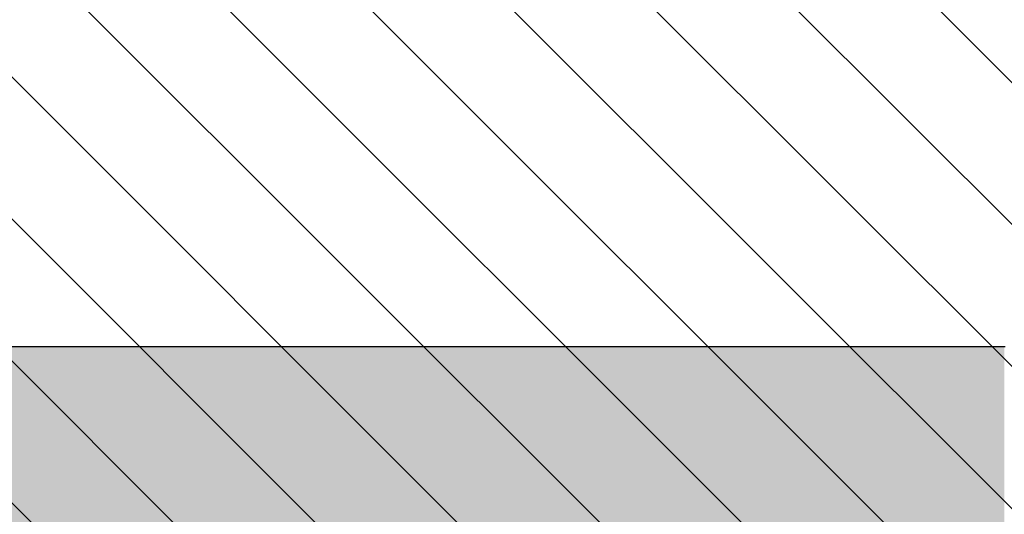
# Model space of a CAD drawing. Header units: millimetres. Extents: x -40276 to 214973, y -147941 to 35228.
# Tile 11 of 256: x -19733 to -18851, y 575 to 1018. Entities that reach past the tile are written whole.
import ezdxf

# ---------------------------------------------------------------- set-up
doc = ezdxf.new("R2010")
doc.units = ezdxf.units.MM
doc.header["$MEASUREMENT"] = 0
for name, color, linetype in [('1._POHLED ZÁPADNÍ_2_0_plochy', 7, 'Continuous'), ('1._POHLED ZÁPADNÍ_2_2D prvky - obecné', 7, 'Continuous'), ('1._POHLED ZÁPADNÍ_2_Výplně – Řezové', 7, 'Continuous')]:
    doc.layers.add(name, color=color, linetype=linetype)

msp = doc.modelspace()

# ---------------------------------------------------------------- hatches: boundary and pattern name
at = {"layer": '1._POHLED ZÁPADNÍ_2_0_plochy', "linetype": 'Continuous', "lineweight": 20, "true_color": 0xffaaaa}
h = msp.add_hatch(dxfattribs=at)
h.set_pattern_fill('Izolační_tvárnice_0002', color=21, style=0, pattern_type=2)
h.set_pattern_definition([(315, (-10360.18, 9405.31), (63.6396, 63.6396), [])])
h.paths.add_polyline_path([(-10906.33, 18690.21), (-10970.68, 9084.15), (-20311.44, 10009.93), (-20479.41, 269.75), (-242.33, 419.76), (-238.38, 17796.01)])
at = {"layer": '1._POHLED ZÁPADNÍ_2_Výplně – Řezové', "linetype": 'Continuous', "lineweight": 13}
msp.add_hatch(color=254, dxfattribs=at).paths.add_polyline_path([(-20106.49, 349.73), (-18851.3, 349.73), (-18851.3, 724.73), (-20099.89, 724.73)])

# ---------------------------------------------------------------- linework, layer by layer
at = {"layer": '1._POHLED ZÁPADNÍ_2_2D prvky - obecné', "color": 7, "linetype": 'Continuous', "lineweight": 25}
msp.add_line((-18850.64, 724.73), (-20099.89, 724.73), dxfattribs=at)

doc.saveas('drawing.dxf')
